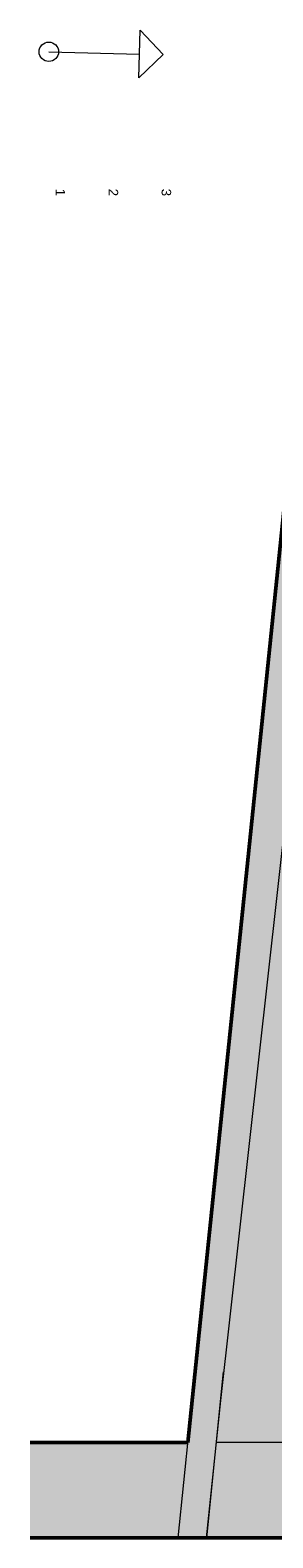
# Model space of a CAD drawing. Header units: millimetres. Extents: x 126830 to 197420, y -10585 to 21156.
# Tile 58 of 100: x 177972 to 179244, y 12915 to 20817. Entities that reach past the tile are written whole.
import ezdxf

# ---------------------------------------------------------------- set-up
doc = ezdxf.new("R2010")
doc.units = ezdxf.units.MM
doc.header["$MEASUREMENT"] = 0
for name, color, linetype in [('2D prvky - obecné', 7, 'Continuous'), ('Interiér - schodiště', 7, 'Continuous'), ('Konstrukce - nosné', 7, 'Continuous'), ('Kresby a obrázky', 7, 'Continuous'), ('Výplně – Řezové', 7, 'Continuous')]:
    doc.layers.add(name, color=color, linetype=linetype)
doc.styles.add('GENEROVANÝ_STYL_1', font='txt')

# ---------------------------------------------------------------- blocks, each defined once
blk = doc.blocks.new('Čára_25_2', base_point=(178070, 20703.5))
at = {"layer": 'Kresby a obrázky', "color": 7, "linetype": 'Continuous', "lineweight": 13}
for p, q in [((178541.8, 20566.9), (178547.9, 20816.8)), ((178669.8, 20688.8), (178547.9, 20816.8)), ((178669.8, 20688.8), (178541.8, 20566.9))]:
    blk.add_line(p, q, dxfattribs=at)
at = {"layer": 'Kresby a obrázky', "color": 8, "linetype": 'Continuous', "lineweight": 13}
blk.add_line((178070, 20703.5), (178544.9, 20691.8), dxfattribs=at)

msp = doc.modelspace()

# ---------------------------------------------------------------- hatches: boundary and pattern name
at = {"layer": 'Výplně – Řezové', "linetype": 'Continuous', "lineweight": 13}
for points in [[(180224.2, 18957.8), (179378.6, 19045), (178748.4, 12938.3), (179602.9, 12938.3)], [(177972, 13415), (177972, 12915), (181097.1, 12915), (181097.1, 13415)]]:
    msp.add_hatch(color=254, dxfattribs=at).paths.add_polyline_path(points)

# ---------------------------------------------------------------- linework, layer by layer
at = {"layer": '2D prvky - obecné', "color": 8, "linetype": 'Continuous', "lineweight": 13}
for p, q in [((179571, 19036.7), (178969, 13635)), ((178835.8, 13785), (178746, 12915)), ((178983.8, 13785), (178896.1, 12915)), ((178969, 13635), (178894.7, 12915)), ((178968.6, 13635), (178969, 13635)), ((179646.9, 13415), (178946.5, 13415))]:
    msp.add_line(p, q, dxfattribs=at)
at = {"layer": 'Konstrukce - nosné', "color": 7, "linetype": 'Continuous', "lineweight": 50}
for points in [[(179378.6, 19045), (178797.6, 13415)], [(178797.6, 13415), (177972, 13415)], [(177972, 12915), (181097.1, 12915)]]:
    msp.add_lwpolyline(points, dxfattribs=at)
at = {"layer": 'Kresby a obrázky', "color": 8, "linetype": 'Continuous', "lineweight": 13}
msp.add_circle((178070, 20703.5), 51, dxfattribs=at)

# ---------------------------------------------------------------- block references
msp.add_blockref('Čára_25_2', (178070, 20703.5), dxfattribs=at)

# ---------------------------------------------------------------- texts
at = {"layer": 'Interiér - schodiště', "color": 251, "linetype": 'Continuous', "lineweight": 13, "true_color": 0x6a6a6a, "char_height": 50, "attachment_point": 4, "rotation": 270, "style": 'GENEROVANÝ_STYL_1'}
for s, insert in [('\\A1;{\\pql;\\fArial|b0|i0|c238|p38;1}', (178130.3, 19985.8)), ('\\A1;{\\pql;\\fArial|b0|i0|c238|p38;2}', (178408.1, 19985.8)), ('\\A1;{\\pql;\\fArial|b0|i0|c238|p38;3}', (178685.4, 19985.8))]:
    msp.add_mtext(s, dxfattribs=dict(at, insert=insert))

doc.saveas('drawing.dxf')
